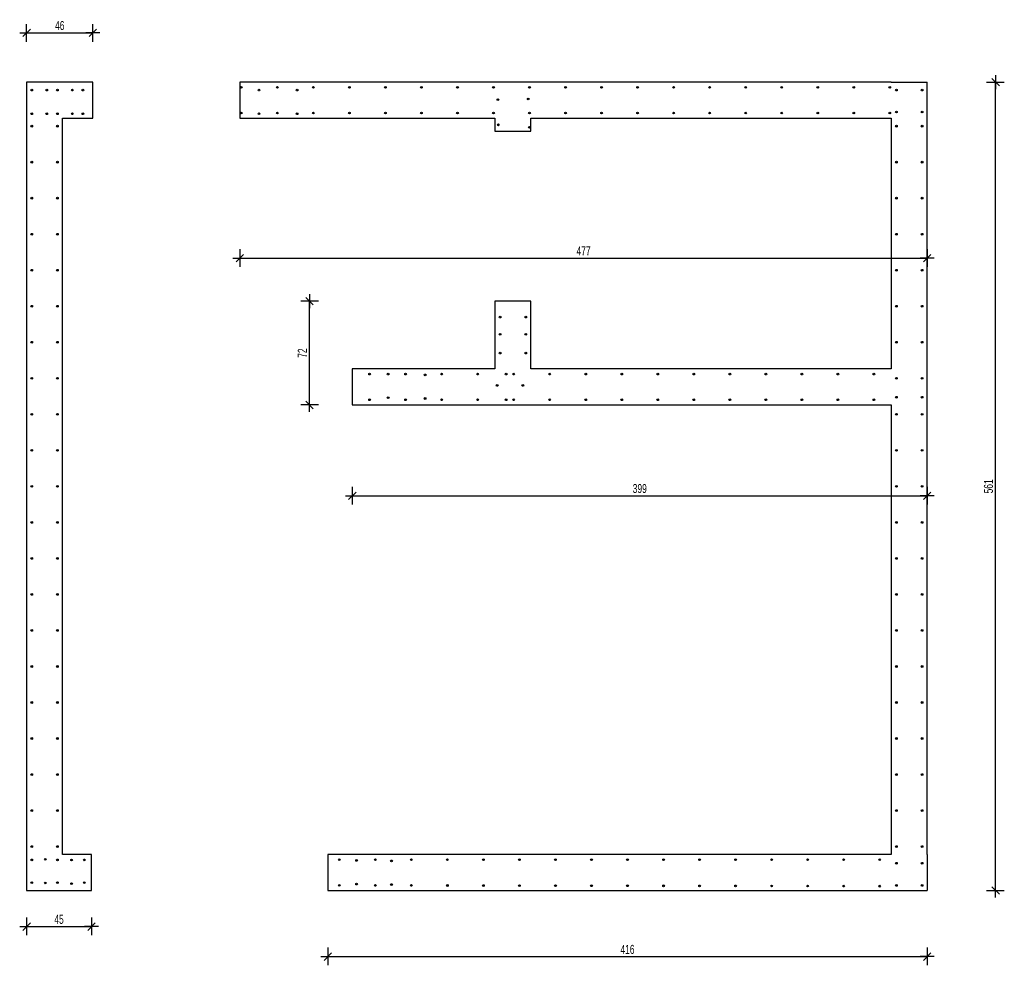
# Model space of a CAD drawing. Header units: millimetres. Extents: x 2694 to 13045, y 509 to 5574.
# Tile 10 of 13: x 3940 to 4623, y 600 to 1256. Entities that reach past the tile are written whole.
import ezdxf

# ---------------------------------------------------------------- set-up
doc = ezdxf.new("R2010")
doc.units = ezdxf.units.MM
doc.header["$LTSCALE"] = 25
for name, color, linetype in [('BA_wig', 3, 'Continuous'), ('BA_wym', 1, 'Continuous'), ('BD_wig', 3, 'Continuous'), ('BZ_P_prz', 4, 'Continuous')]:
    doc.layers.add(name, color=color, linetype=linetype)
doc.styles.add('BIKWYM', font='bikromsw.shx', dxfattribs={"width": 0.7})
doc.dimstyles.new('BA_KR_25_cm', dxfattribs={"dimscale": 0.25, "dimtxt": 25, "dimasz": 1.666667, "dimexe": 24, "dimexo": 0, "dimgap": 0, "dimtad": 0, "dimdec": 1, "dimrnd": 0.5, "dimzin": 9, "dimdsep": 46, "dimtxsty": 'BIKWYM', "dimblk": 'WYM-KR', "dimcen": 0, "dimdle": 20, "dimclrd": 256, "dimclre": 256, "dimclrt": 2, "dimadec": 0, "dimazin": 0, "dimtfac": 0.033333, "dimtdec": 1, "dimtmove": 0, "dimatfit": 3, "dimldrblk": 'WYM-KR', "dimfxl": 25, "dimfxlon": 1, "dimtvp": 0.8, "dimtolj": 1, "dimarcsym": 0})

# ---------------------------------------------------------------- blocks, each defined once
blk = doc.blocks.new('PRET3')
blk.add_hatch(color=0).paths.add_polyline_path([(0.5, 0, 1), (-0.5, 0, 1)])
at = {"color": 0}
blk.add_circle((0, 0), 0.5, dxfattribs=at)
blk = doc.blocks.new('WYM-KR')
at = {"linetype": 'ByBlock'}
blk.add_line((11.52, 0), (-11.52, 0), dxfattribs=at)
at = {"color": 7, "linetype": 'ByBlock'}
blk.add_line((6.24, 6.24), (-6.24, -6.24), dxfattribs=at)
blk = doc.blocks.new('*D56')
at = {"layer": 'BA_wym', "lineweight": -2}
for p, q in [((4153.76, 612.18), (4153.76, 599.93)), ((4569.76, 612.18), (4569.76, 599.93)), ((4154.18, 605.93), (4569.34, 605.93))]:
    blk.add_line(p, q, dxfattribs=at)
at = {"layer": 'Defpoints', "color": 0}
for p in [(4153.76, 615.93), (4569.76, 615.93), (4569.76, 605.93)]:
    blk.add_point(p, dxfattribs=at)
at = {"layer": 'BA_wym', "lineweight": -2, "xscale": 0.4166666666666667, "yscale": 0.4166666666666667, "zscale": 0.4166666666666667, "rotation": 180}
blk.add_blockref('WYM-KR', (4153.76, 605.93), dxfattribs=at)
at = {"layer": 'BA_wym', "lineweight": -2, "xscale": 0.4166666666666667, "yscale": 0.4166666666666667, "zscale": 0.4166666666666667}
blk.add_blockref('WYM-KR', (4569.76, 605.93), dxfattribs=at)
at = {"layer": 'BA_wym', "color": 2, "insert": (4361.76, 610.93), "char_height": 6.25, "attachment_point": 5, "style": 'BIKWYM'}
blk.add_mtext('\\A1;416', dxfattribs=at)
blk = doc.blocks.new('*D57')
at = {"layer": 'BA_wym', "lineweight": -2}
for p, q in [((4170.76, 932.03), (4170.76, 919.78)), ((4569.76, 932.03), (4569.76, 919.78)), ((4171.18, 925.78), (4569.34, 925.78))]:
    blk.add_line(p, q, dxfattribs=at)
at = {"layer": 'Defpoints', "color": 0}
for p in [(4170.76, 935.78), (4569.76, 935.78), (4569.76, 925.78)]:
    blk.add_point(p, dxfattribs=at)
at = {"layer": 'BA_wym', "lineweight": -2, "xscale": 0.4166666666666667, "yscale": 0.4166666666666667, "zscale": 0.4166666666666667, "rotation": 180}
blk.add_blockref('WYM-KR', (4170.76, 925.78), dxfattribs=at)
at = {"layer": 'BA_wym', "lineweight": -2, "xscale": 0.4166666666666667, "yscale": 0.4166666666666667, "zscale": 0.4166666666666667}
blk.add_blockref('WYM-KR', (4569.76, 925.78), dxfattribs=at)
at = {"layer": 'BA_wym', "color": 2, "insert": (4370.26, 930.78), "char_height": 6.25, "attachment_point": 5, "style": 'BIKWYM'}
blk.add_mtext('\\A1;399', dxfattribs=at)
blk = doc.blocks.new('*D58')
at = {"layer": 'BA_wym', "lineweight": -2}
for p, q in [((4092.76, 1096.98), (4092.76, 1084.73)), ((4569.76, 1096.98), (4569.76, 1084.73)), ((4093.18, 1090.73), (4569.34, 1090.73))]:
    blk.add_line(p, q, dxfattribs=at)
at = {"layer": 'Defpoints', "color": 0}
for p in [(4092.76, 1100.73), (4569.76, 1100.73), (4569.76, 1090.73)]:
    blk.add_point(p, dxfattribs=at)
at = {"layer": 'BA_wym', "lineweight": -2, "xscale": 0.4166666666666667, "yscale": 0.4166666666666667, "zscale": 0.4166666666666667, "rotation": 180}
blk.add_blockref('WYM-KR', (4092.76, 1090.73), dxfattribs=at)
at = {"layer": 'BA_wym', "lineweight": -2, "xscale": 0.4166666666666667, "yscale": 0.4166666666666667, "zscale": 0.4166666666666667}
blk.add_blockref('WYM-KR', (4569.76, 1090.73), dxfattribs=at)
at = {"layer": 'BA_wym', "color": 2, "insert": (4331.26, 1095.73), "char_height": 6.25, "attachment_point": 5, "style": 'BIKWYM'}
blk.add_mtext('\\A1;477', dxfattribs=at)
blk = doc.blocks.new('*D59')
at = {"layer": 'BA_wym', "lineweight": -2}
for p, q in [((4610.99, 1212.82), (4623.24, 1212.82)), ((4617.24, 652.24), (4617.24, 1212.4)), ((4610.99, 651.82), (4623.24, 651.82))]:
    blk.add_line(p, q, dxfattribs=at)
at = {"layer": 'Defpoints', "color": 0}
for p in [(4607.24, 1212.82), (4617.24, 1212.82), (4607.24, 651.82)]:
    blk.add_point(p, dxfattribs=at)
at = {"layer": 'BA_wym', "lineweight": -2, "xscale": 0.4166666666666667, "yscale": 0.4166666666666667, "zscale": 0.4166666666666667}
for p, rotation in [((4617.24, 1212.82), 90), ((4617.24, 651.82), 270)]:
    blk.add_blockref('WYM-KR', p, dxfattribs=dict(at, rotation=rotation))
at = {"layer": 'BA_wym', "color": 2, "insert": (4612.24, 932.32), "char_height": 6.25, "attachment_point": 5, "rotation": 90, "style": 'BIKWYM'}
blk.add_mtext('\\A1;561', dxfattribs=at)
blk = doc.blocks.new('*D60')
at = {"layer": 'BA_wym', "lineweight": -2}
for p, q in [((4147.35, 1060.82), (4135.1, 1060.82)), ((4141.1, 989.24), (4141.1, 1060.4)), ((4147.35, 988.82), (4135.1, 988.82))]:
    blk.add_line(p, q, dxfattribs=at)
at = {"layer": 'Defpoints', "color": 0}
for p in [(4141.1, 1060.82), (4151.1, 1060.82), (4151.1, 988.82)]:
    blk.add_point(p, dxfattribs=at)
at = {"layer": 'BA_wym', "lineweight": -2, "xscale": 0.4166666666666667, "yscale": 0.4166666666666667, "zscale": 0.4166666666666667}
for p, rotation in [((4141.1, 1060.82), 90), ((4141.1, 988.82), 270)]:
    blk.add_blockref('WYM-KR', p, dxfattribs=dict(at, rotation=rotation))
at = {"layer": 'BA_wym', "color": 2, "insert": (4136.1, 1024.82), "char_height": 6.25, "attachment_point": 5, "rotation": 90, "style": 'BIKWYM'}
blk.add_mtext('\\A1;72', dxfattribs=at)
blk = doc.blocks.new('*D61')
at = {"layer": 'BA_wym', "lineweight": -2}
for p, q in [((3944.76, 633.04), (3944.76, 620.79)), ((3989.76, 633.04), (3989.76, 620.79)), ((3945.18, 626.79), (3989.34, 626.79))]:
    blk.add_line(p, q, dxfattribs=at)
at = {"layer": 'Defpoints', "color": 0}
for p in [(3944.76, 636.79), (3989.76, 636.79), (3989.76, 626.79)]:
    blk.add_point(p, dxfattribs=at)
at = {"layer": 'BA_wym', "lineweight": -2, "xscale": 0.4166666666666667, "yscale": 0.4166666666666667, "zscale": 0.4166666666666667, "rotation": 180}
blk.add_blockref('WYM-KR', (3944.76, 626.79), dxfattribs=at)
at = {"layer": 'BA_wym', "lineweight": -2, "xscale": 0.4166666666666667, "yscale": 0.4166666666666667, "zscale": 0.4166666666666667}
blk.add_blockref('WYM-KR', (3989.76, 626.79), dxfattribs=at)
at = {"layer": 'BA_wym', "color": 2, "insert": (3967.26, 631.79), "char_height": 6.25, "attachment_point": 5, "style": 'BIKWYM'}
blk.add_mtext('\\A1;45', dxfattribs=at)
blk = doc.blocks.new('*D62')
at = {"layer": 'BA_wym', "lineweight": -2}
for p, q in [((3944.76, 1240.85), (3944.76, 1253.1)), ((3990.76, 1240.85), (3990.76, 1253.1)), ((3945.18, 1247.1), (3990.34, 1247.1))]:
    blk.add_line(p, q, dxfattribs=at)
at = {"layer": 'Defpoints', "color": 0}
for p in [(3990.76, 1247.1), (3944.76, 1237.1), (3990.76, 1237.1)]:
    blk.add_point(p, dxfattribs=at)
at = {"layer": 'BA_wym', "lineweight": -2, "xscale": 0.4166666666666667, "yscale": 0.4166666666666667, "zscale": 0.4166666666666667, "rotation": 180}
blk.add_blockref('WYM-KR', (3944.76, 1247.1), dxfattribs=at)
at = {"layer": 'BA_wym', "lineweight": -2, "xscale": 0.4166666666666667, "yscale": 0.4166666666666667, "zscale": 0.4166666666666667}
blk.add_blockref('WYM-KR', (3990.76, 1247.1), dxfattribs=at)
at = {"layer": 'BA_wym', "color": 2, "insert": (3967.76, 1252.1), "char_height": 6.25, "attachment_point": 5, "style": 'BIKWYM'}
blk.add_mtext('\\A1;46', dxfattribs=at)

msp = doc.modelspace()

# ---------------------------------------------------------------- linework, layer by layer
at = {"layer": 'BA_wig'}
for points in [[(3969.76, 1212.82), (3944.76, 1212.82)], [(4544.76, 1212.82), (4569.76, 1212.82)], [(3944.76, 676.82), (3944.76, 651.82)], [(4569.76, 676.82), (4569.76, 651.82)]]:
    msp.add_lwpolyline(points, dxfattribs=at)
at = {"layer": 'BD_wig'}
for points in [[(3944.76, 1212.82), (3944.76, 676.82)], [(3944.76, 651.82), (3989.76, 651.82), (3989.76, 676.82), (3969.76, 676.82), (3969.76, 1187.82), (3990.76, 1187.82), (3990.76, 1212.82), (3969.76, 1212.82)], [(4544.76, 1212.82), (4092.76, 1212.82), (4092.76, 1187.82), (4269.76, 1187.82), (4269.76, 1178.82), (4294.76, 1178.82), (4294.76, 1187.82), (4544.76, 1187.82), (4544.76, 1013.82), (4294.76, 1013.82), (4294.76, 1060.82), (4269.76, 1060.82), (4269.72, 1013.82), (4170.76, 1013.82), (4170.76, 988.82), (4544.76, 988.82), (4544.76, 676.82), (4153.76, 676.82), (4153.76, 651.82), (4569.76, 651.82)], [(4569.76, 676.82), (4569.76, 1212.82)]]:
    msp.add_lwpolyline(points, dxfattribs=at)

# ---------------------------------------------------------------- block references
at = {"layer": 'BZ_P_prz', "xscale": 1.2, "yscale": 1.2, "zscale": 1.2}
for p in [(4093.76, 1209.22), (4118.76, 1209.22), (4143.76, 1209.22), (4168.76, 1209.22), (4193.76, 1209.22), (4218.76, 1209.22), (4243.76, 1209.22), (4268.76, 1209.22), (4293.76, 1209.22), (4318.76, 1209.22), (4343.76, 1209.22), (4368.76, 1209.22), (4393.76, 1209.22), (4418.76, 1209.22), (4443.76, 1209.22), (4468.76, 1209.22), (4493.76, 1209.22), (4518.76, 1209.22), (4543.76, 1209.22), (3948.36, 1207.32), (3958.75, 1207.32), (3966.16, 1207.32), (3976.51, 1207.32), (3983.8, 1207.32), (4106, 1207.32), (4132.49, 1207.32), (4548.36, 1207.32), (4566.16, 1207.32), (4271.8, 1200.71), (4292.89, 1201.17), (3948.36, 1190.91), (3958.75, 1190.91), (3966.16, 1190.91), (3976.51, 1190.91), (3983.8, 1190.91), (4093.76, 1191.42), (4106, 1190.91), (4118.76, 1191.42), (4132.49, 1190.91), (4143.76, 1191.42), (4168.76, 1191.42), (4193.76, 1191.42), (4218.76, 1191.42), (4243.76, 1191.42), (4268.76, 1191.42), (4293.76, 1191.42), (4318.76, 1191.42), (4343.76, 1191.42), (4368.76, 1191.42), (4393.76, 1191.42), (4418.76, 1191.42), (4443.76, 1191.42), (4468.76, 1191.42), (4493.76, 1191.42), (4518.76, 1191.42), (4543.76, 1191.42), (4548.36, 1192.11), (4566.16, 1192.11), (3948.36, 1182.32), (3966.16, 1182.32), (4272.14, 1183.24), (4293.76, 1181.5), (4548.36, 1182.32), (4566.16, 1182.32), (3948.36, 1157.32), (3966.16, 1157.32), (4548.36, 1157.32), (4566.16, 1157.32), (3948.36, 1132.32), (3966.16, 1132.32), (4548.36, 1132.32), (4566.16, 1132.32), (3948.36, 1107.32), (3966.16, 1107.32), (4548.36, 1107.32), (4566.16, 1107.32), (3948.36, 1082.32), (3966.16, 1082.32), (4548.36, 1082.32), (4566.16, 1082.32), (3948.36, 1057.32), (3966.16, 1057.32), (4548.36, 1057.32), (4566.16, 1057.32), (4273.35, 1049.82), (4291.16, 1049.82), (3948.36, 1032.32), (3966.16, 1032.32), (4273.33, 1037.84), (4291.16, 1037.85), (4548.36, 1032.32), (4566.16, 1032.32), (4273.33, 1024.82), (4291.16, 1024.82), (3948.36, 1007.32), (3966.16, 1007.32), (4182.76, 1010.22), (4195.66, 1010.26), (4207.76, 1010.22), (4221.27, 1009.69), (4232.76, 1010.22), (4257.76, 1010.22), (4277.51, 1010.22), (4282.76, 1010.22), (4307.76, 1010.22), (4332.76, 1010.22), (4357.76, 1010.22), (4382.76, 1010.22), (4407.76, 1010.22), (4432.76, 1010.22), (4457.76, 1010.22), (4482.76, 1010.22), (4507.76, 1010.22), (4532.76, 1010.22), (4548.36, 1007.32), (4566.16, 1007.32), (4271.31, 1002.38), (4289.13, 1002.39), (4182.76, 992.42), (4195.66, 993.85), (4207.76, 992.42), (4221.27, 993.28), (4232.76, 992.42), (4257.76, 992.42), (4277.51, 992.42), (4282.76, 992.42), (4307.76, 992.42), (4332.76, 992.42), (4357.76, 992.42), (4382.76, 992.42), (4407.76, 992.42), (4432.76, 992.42), (4457.76, 992.42), (4482.76, 992.42), (4507.76, 992.42), (4532.76, 992.42), (4548.36, 994.15), (4566.16, 994.15), (3948.36, 982.32), (3966.16, 982.32), (4548.36, 982.32), (4566.16, 982.32), (3948.36, 957.32), (3966.16, 957.32), (4548.36, 957.32), (4566.16, 957.32), (3948.36, 932.32), (3966.16, 932.32), (4548.36, 932.32), (4566.16, 932.32), (3948.36, 907.32), (3966.16, 907.32), (4548.36, 907.32), (4566.16, 907.32), (3948.36, 882.32), (3966.16, 882.32), (4548.36, 882.32), (4566.16, 882.32), (3948.36, 857.32), (3966.16, 857.32), (4548.36, 857.32), (4566.16, 857.32), (3948.36, 832.32), (3966.16, 832.32), (4548.36, 832.32), (4566.16, 832.32), (3948.36, 807.32), (3966.16, 807.32), (4548.36, 807.32), (4566.16, 807.32), (3948.36, 782.32), (3966.16, 782.32), (4548.36, 782.32), (4566.16, 782.32), (3948.36, 757.32), (3966.16, 757.32), (4548.36, 757.32), (4566.16, 757.32), (3948.36, 732.32), (3966.16, 732.32), (4548.36, 732.32), (4566.16, 732.32), (3948.36, 707.32), (3966.16, 707.32), (4548.36, 707.32), (4566.16, 707.32), (3948.36, 682.32), (3966.16, 682.32), (4548.36, 682.32), (4566.16, 682.32), (3948.36, 673.06), (3957.75, 673.48), (3966.16, 673.06), (3975.95, 673.01), (3984.79, 673.06), (4161.76, 673.22), (4173.73, 672.72), (4186.76, 673.22), (4197.98, 672.36), (4211.76, 673.22), (4236.76, 673.22), (4261.76, 673.22), (4286.76, 673.22), (4311.76, 673.22), (4336.76, 673.22), (4361.76, 673.22), (4386.76, 673.22), (4411.76, 673.22), (4436.76, 673.22), (4461.76, 673.22), (4486.76, 673.22), (4511.76, 673.22), (4536.76, 673.22), (4548.36, 670.74), (4566.16, 670.74), (3948.36, 657.32), (3957.75, 657.07), (3966.16, 657.32), (3975.95, 656.6), (3984.79, 657.32), (4161.77, 655.41), (4173.73, 656.31), (4186.77, 655.37), (4197.98, 655.95), (4548.36, 655.36), (4566.16, 655.36), (4211.77, 655.34), (4236.77, 655.3), (4261.77, 655.26), (4286.77, 655.23), (4311.77, 655.19), (4336.77, 655.16), (4361.77, 655.12), (4386.77, 655.08), (4411.77, 655.05), (4436.77, 655.01), (4461.77, 654.98), (4486.77, 654.94), (4511.77, 654.9), (4536.77, 654.87)]:
    msp.add_blockref('PRET3', p, dxfattribs=at)

# ---------------------------------------------------------------- dimensions: what is measured, and where the dimension line sits
at = {"layer": 'BA_wym'}
for base, p1, p2, picture, middle in [((3990.76, 1247.1), (3944.76, 1237.1), (3990.76, 1237.1), '*D62', (3967.76, 1252.1)), ((4569.76, 1090.73), (4092.76, 1100.73), (4569.76, 1100.73), '*D58', (4331.26, 1095.73)), ((4569.76, 925.78), (4170.76, 935.78), (4569.76, 935.78), '*D57', (4370.26, 930.78)), ((3989.76, 626.79), (3944.76, 636.79), (3989.76, 636.79), '*D61', (3967.26, 631.79)), ((4569.76, 605.93), (4153.76, 615.93), (4569.76, 615.93), '*D56', (4361.76, 610.93))]:
    dim = msp.add_linear_dim(base=base, p1=p1, p2=p2, dimstyle='BA_KR_25_cm', override={"dimdec": 0, "dimrnd": 1, "dimatfit": 1}, dxfattribs=at)
    dim.commit()
    dim.dimension.update_dxf_attribs({"geometry": picture, "text_midpoint": middle})
for base, p1, p2, picture, middle in [((4617.24, 1212.82), (4607.24, 651.82), (4607.24, 1212.82), '*D59', (4612.24, 932.32)), ((4141.1, 1060.82), (4151.1, 988.82), (4151.1, 1060.82), '*D60', (4136.1, 1024.82))]:
    dim = msp.add_linear_dim(base=base, p1=p1, p2=p2, angle=90, dimstyle='BA_KR_25_cm', override={"dimdec": 0, "dimrnd": 1, "dimatfit": 1}, dxfattribs=at)
    dim.commit()
    dim.dimension.update_dxf_attribs({"geometry": picture, "text_midpoint": middle})

doc.saveas('drawing.dxf')
